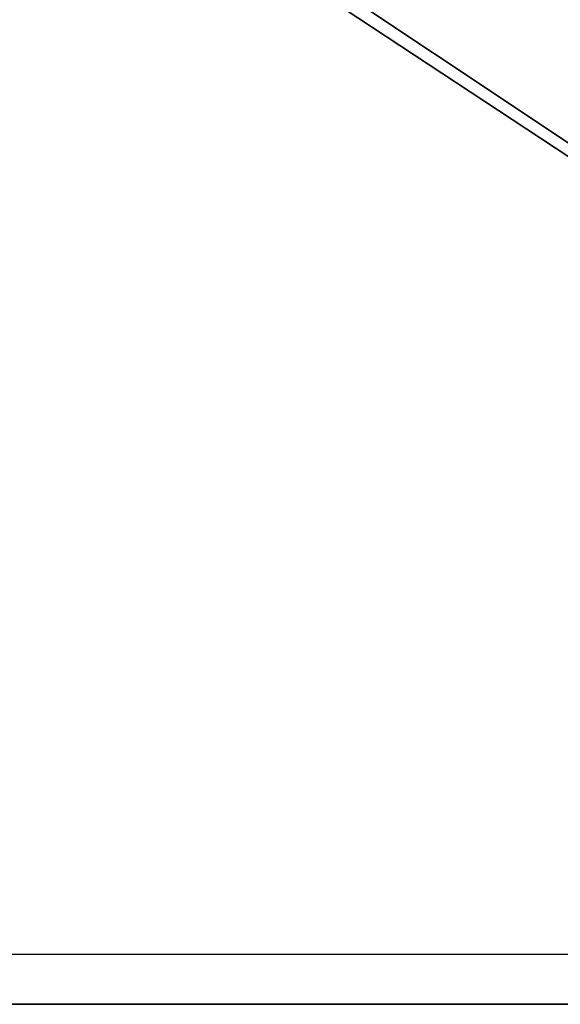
# Model space of a CAD drawing. Header units: inches. Extents: x -35 to 294, y -42 to 136.
# Tile 70 of 256: x 212 to 232, y 54 to 92. Entities that reach past the tile are written whole.
import ezdxf

# ---------------------------------------------------------------- set-up
doc = ezdxf.new("R2010")
doc.units = ezdxf.units.IN
doc.header["$MEASUREMENT"] = 0
doc.layers.get('0').update_dxf_attribs({"true_color": 0x565656})
doc.layers.add('CET Default', color=7, linetype='Continuous')
doc.layers.add('RUG', color=7, linetype='Continuous', true_color=0xa9a196)

# ---------------------------------------------------------------- blocks, each defined once
blk = doc.blocks.new('*C27')
at = {"linetype": 'Continuous'}
mesh = blk.add_polyface(dxfattribs=at)
corners = [(-33.122, -51.657), (34.261, -51.657), (34.261, 50.607), (-33.122, 50.607)]
mesh.append_faces([[corners[k] for k in face] for face in [(0, 2, 3, 0)]], dxfattribs={"vtx0": -1, "vtx3": -1})
mesh.append_faces([[corners[k] for k in face] for face in [(0, 1, 2, 0)]], dxfattribs={"vtx2": -1})
blk = doc.blocks.new('*C15')
at = {"layer": 'RUG', "linetype": 'Continuous'}
mesh = blk.add_polyface(dxfattribs=at)
corners = [(36.986, 53.273), (-35.014, 53.273), (-35.014, 53.273, 0.12), (36.986, 53.273, 0.12), (-35.014, -54.727), (-35.014, -54.727, 0.12), (36.986, -54.727), (36.986, -54.727, 0.12)]
mesh.append_faces([[corners[k] for k in face] for face in [(0, 2, 3, 0), (1, 5, 2, 1), (4, 0, 6, 4), (5, 3, 2, 5), (4, 7, 5, 4), (6, 3, 7, 6)]], dxfattribs={"vtx0": -1, "vtx3": -1})
mesh.append_faces([[corners[k] for k in face] for face in [(0, 1, 2, 0), (1, 4, 5, 1), (4, 1, 0, 4), (5, 7, 3, 5), (4, 6, 7, 4), (6, 0, 3, 6)]], dxfattribs={"vtx2": -1})
blk = doc.blocks.new('*C25')
at = {"layer": 'CET Default', "linetype": 'Continuous', "rotation": 89.99999999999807}
for name in ['*C15', '*C27']:
    blk.add_blockref(name, (226.703, 89.284, 0), dxfattribs=at)

msp = doc.modelspace()

# ---------------------------------------------------------------- block references
at = {"layer": 'CET Default', "linetype": 'Continuous'}
msp.add_blockref('*C25', (0, 0), dxfattribs=at)

doc.saveas('drawing.dxf')
